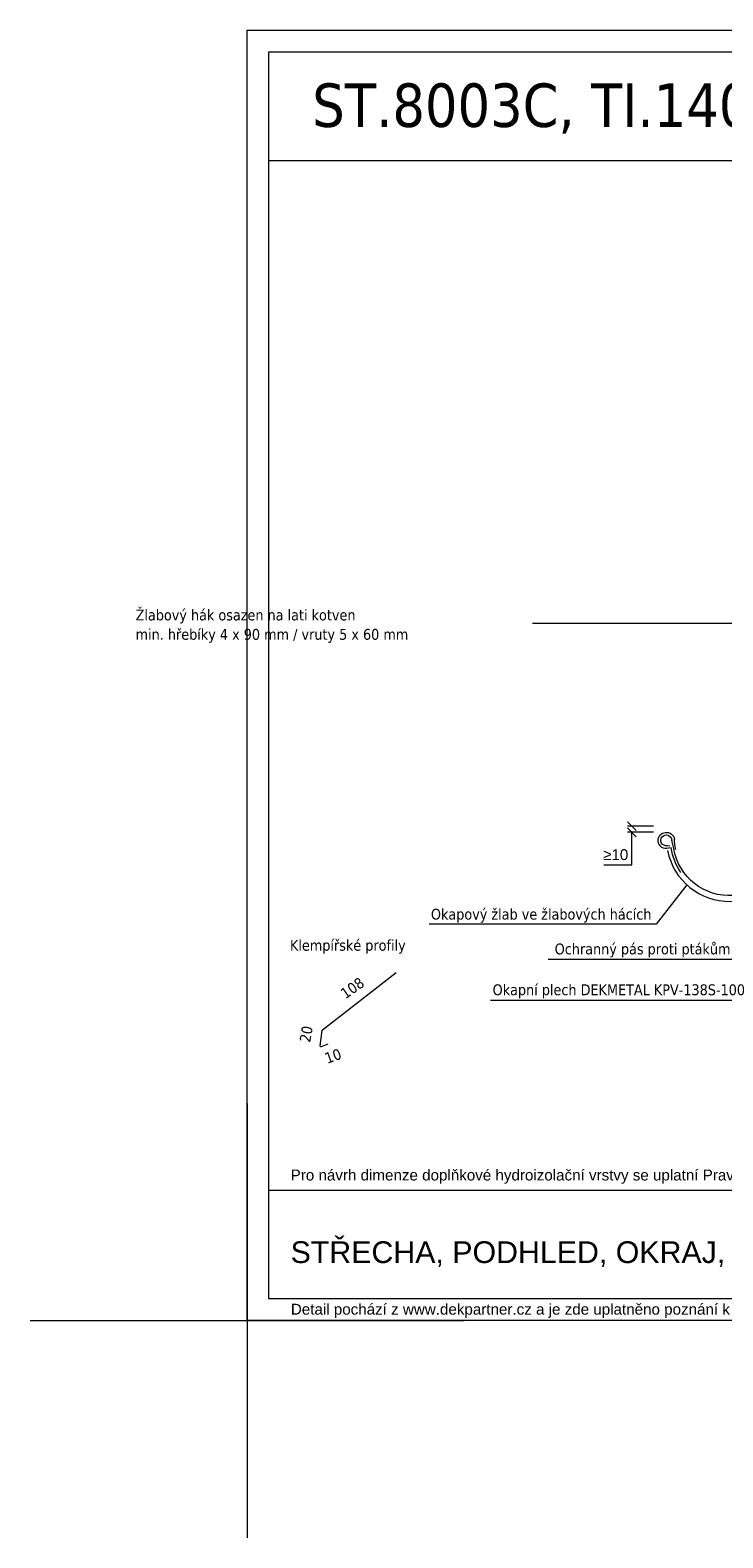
# Model space of a CAD drawing. Header units: millimetres. Extents: x -105824 to -100731, y 43743 to 47488.
# Tile 1 of 25: x -105824 to -105026, y 43743 to 45478. Entities that reach past the tile are written whole.
import ezdxf

# ---------------------------------------------------------------- set-up
doc = ezdxf.new("R2010")
doc.units = ezdxf.units.MM
doc.header["$MEASUREMENT"] = 0
doc.styles.add('GENEROVANÝ_STYL_1', font='tahoma.ttf')
doc.styles.add('GENEROVANÝ_STYL_3', font='txt')

msp = doc.modelspace()

# ---------------------------------------------------------------- linework, layer by layer
at = {"color": 154, "linetype": 'Continuous', "lineweight": 13}
for p, q in [((-105548.6, 45328.1), (-103498.6, 45328.1)), ((-105135.5, 44567.2), (-105125.5, 44557.2)), ((-105105.5, 44562.2), (-105135.5, 44562.2)), ((-105125.5, 44550), (-105135.5, 44560)), ((-105105.5, 44555), (-105135.5, 44555)), ((-105130.5, 44517.5), (-105130.5, 44555)), ((-105163, 44517.5), (-105130.5, 44517.5)), ((-105548.6, 44143.1), (-103498.6, 44143.1))]:
    msp.add_line(p, q, dxfattribs=at)
at = {"color": 7, "linetype": 'Continuous', "lineweight": 20}
for p, q in [((-105573.6, 44243.1), (-105573.6, 43743.1)), ((-105823.6, 43993.1), (-105323.6, 43993.1))]:
    msp.add_line(p, q, dxfattribs=at)
at = {"color": 30, "linetype": 'Continuous', "lineweight": 20, "true_color": 0xff6600}
for points in [[(-103473.6, 45478.1), (-103473.6, 43993.1), (-105573.6, 43993.1), (-105573.6, 45478.1)], [(-105573.6, 45478.1), (-103473.6, 45478.1)]]:
    msp.add_lwpolyline(points, dxfattribs=at)
at = {"color": 154, "linetype": 'Continuous', "lineweight": 13}
msp.add_lwpolyline([(-105548.6, 44018.1), (-105548.6, 45453.1), (-103498.6, 45453.1), (-103498.6, 44018.1)], close=True, dxfattribs=at)
at = {"color": 154, "linetype": 'Continuous', "lineweight": 13, "flags": 128}
for points in [[(-104804.5, 44683.1), (-104918.3, 44795.2), (-105245, 44795.2)], [(-104890.9, 44571.3), (-105012.3, 44408.7), (-105226.9, 44408.7)], [(-105067.1, 44494.4), (-105102.7, 44449.2), (-105363.9, 44449.2)], [(-104885.4, 44500.9), (-104988.4, 44361.4), (-105293.5, 44361.4)]]:
    msp.add_lwpolyline(points, dxfattribs=at)
at = {"color": 154, "linetype": 'Continuous', "lineweight": 13}
for points in [[(-105089.3, 44534.1, 0.845554), (-104947.1, 44537.3, 0.010853), (-104942.5, 44587.1, -0.191399), (-104941.4, 44588.9)], [(-105090.7, 44536.2, -2.196165), (-105081.5, 44547)], [(-105089.7, 44539.6, -2.812669), (-105084.6, 44545.7)], [(-104953.9, 44546, -0.916331), (-105082.2, 44536.3)], [(-105080, 44535.4, -0.045148), (-105081.5, 44547.2)], [(-105074.1, 44508.7, -0.109402), (-105085.2, 44537.2)], [(-105480.7, 44311.4), (-105488.2, 44308.3, -0.574835), (-105489.6, 44309.4), (-105487.3, 44327.1, -0.198912), (-105486.9, 44327.8), (-105402, 44393.7)]]:
    msp.add_lwpolyline(points, format="xyb", dxfattribs=at)
for points in [[(-105089.7, 44539.6), (-105086.8, 44540)], [(-105082.2, 44536.3), (-105084.6, 44545.7)], [(-105085.2, 44537.2), (-105090.9, 44536.2)]]:
    msp.add_lwpolyline(points, dxfattribs=at)

# ---------------------------------------------------------------- texts
at = {"color": 154, "linetype": 'Continuous', "lineweight": 13, "attachment_point": 7}
for s, insert, char_height, style in [('\\A1;{\\pql;\\fTahoma|b0|i0|c238|p34;ST.8003C, TI.1401D, TI.4201C}', (-105498.6, 45358.8), 50, 'GENEROVANÝ_STYL_1'), ('\\A1;{\\pql;\\fTahoma|b0|i0|c238|p34;Žlabový hák osazen na lati kotven}', (-105702.1, 44795.3), 12.5, 'GENEROVANÝ_STYL_1'), ('\\A1;{\\pql;\\fTahoma|b0|i0|c238|p34;min. hřebíky 4 x 90 mm / vruty 5 x 60 mm}', (-105702.1, 44773), 12.5, 'GENEROVANÝ_STYL_1'), ('\\A1;{\\pql;\\fArial|b0|i0|c238|p38;≥}', (-105163.5, 44523.1), 12.5, 'GENEROVANÝ_STYL_3'), ('\\A1;{\\pql;\\fArial|b0|i0|c238|p38;10}', (-105154.1, 44522.9), 12.5, 'GENEROVANÝ_STYL_3'), ('\\A1;{\\pql;\\fTahoma|b0|i0|c238|p34;Okapový žlab ve žlabových hácích}', (-105362, 44451), 12.5, 'GENEROVANÝ_STYL_1'), ('\\A1;{\\pql;\\fTahoma|b0|i0|c238|p34;Klempířské profily}', (-105524.3, 44415.2), 12.5, 'GENEROVANÝ_STYL_1'), ('\\A1;{\\pql;\\fTahoma|b0|i0|c238|p34;Ochranný pás proti ptákům}', (-105219.4, 44411), 12.5, 'GENEROVANÝ_STYL_1'), ('\\A1;{\\pql;\\fTahoma|b0|i0|c238|p34;Okapní plech DEKMETAL KPV-138S-100}', (-105290.9, 44364), 12.5, 'GENEROVANÝ_STYL_1'), ('\\A1;{\\pql;\\fArial|b0|i0|c238|p38;Pro návrh dimenze doplňkové hydroizolační vrstvy se uplatní Pravidla Cechu klempířů, pokrývačů a tesařů, resp. výrobce použité skládané krytiny.}', (-105523.5, 44150.6), 12.5, 'GENEROVANÝ_STYL_3'), ('\\A1;{\\pql;\\fArial|b0|i0|c238|p38;STŘECHA, PODHLED, OKRAJ, SKLÁDANÁ KRYTINA, OKAP, STĚNA, ETICS}', (-105523.6, 44054.7), 25, 'GENEROVANÝ_STYL_3')]:
    msp.add_mtext(s, dxfattribs=dict(at, insert=insert, char_height=char_height, style=style))
at = {"color": 154, "linetype": 'Continuous', "lineweight": 13, "char_height": 12.5, "attachment_point": 7, "style": 'GENEROVANÝ_STYL_1'}
for s, insert, rotation in [('\\A1;{\\pql;\\fTahoma|b0|i0|c238|p34;108}', (-105460.3, 44362.5), 35), ('\\A1;{\\pql;\\fTahoma|b0|i0|c238|p34;20}', (-105500.9, 44312.5), 80), ('\\A1;{\\pql;\\fTahoma|b0|i0|c238|p34;10}', (-105481.3, 44288.3), 20)]:
    msp.add_mtext(s, dxfattribs=dict(at, insert=insert, rotation=rotation))
at = {"color": 9, "linetype": 'Continuous', "lineweight": 13, "true_color": 0xd6cda7, "insert": (-105523.3, 43996.2), "char_height": 12.5, "attachment_point": 7, "style": 'GENEROVANÝ_STYL_3'}
msp.add_mtext('\\A1;{\\pql;\\fArial|b0|i0|c238|p38;Detail pochází z www.dekpartner.cz a je zde uplatněno poznání k 2021-12}', dxfattribs=at)

doc.saveas('drawing.dxf')
